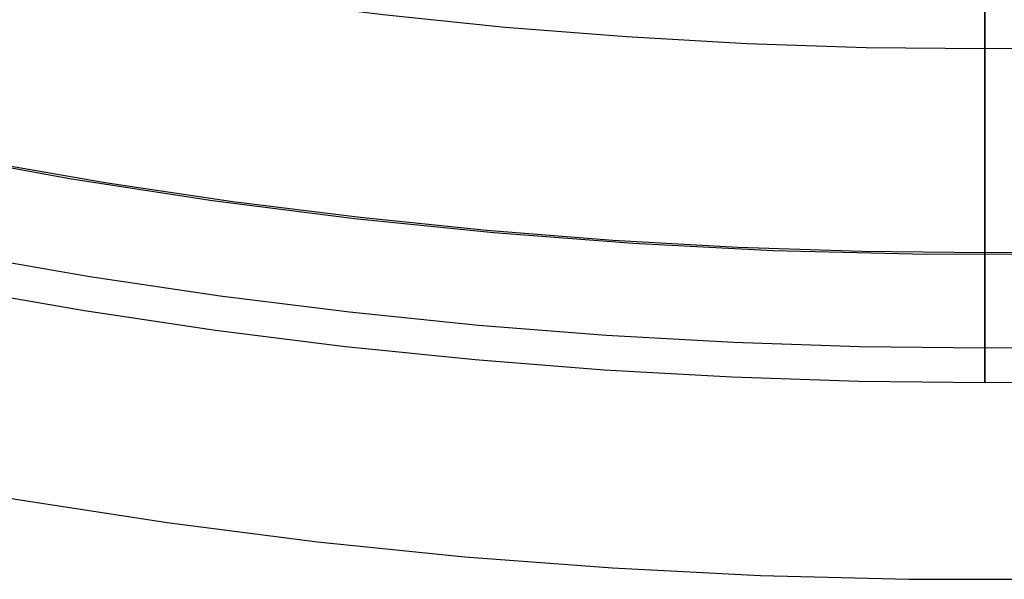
# Model space of a CAD drawing. Header units: millimetres. Extents: x -14 to 488, y -50 to 50.
# Tile 186 of 256: x 371.34 to 375.68, y -26.18 to -23.72. Entities that reach past the tile are written whole.
import ezdxf

# ---------------------------------------------------------------- set-up
doc = ezdxf.new("R2010")
doc.units = ezdxf.units.MM
doc.header["$MEASUREMENT"] = 0
doc.layers.add('Default', color=7, linetype='Continuous')

msp = doc.modelspace()

# ---------------------------------------------------------------- linework, layer by layer
at = {"layer": 'Default'}
for points in [[(366.7161, -23.0798), (367.3062, -23.3013), (367.9018, -23.5075), (368.5026, -23.6982), (369.1081, -23.8734), (369.7179, -24.0329), (370.3316, -24.1766), (370.9488, -24.3045), (371.5691, -24.4164), (372.1921, -24.5123), (372.8174, -24.5921), (373.4314, -24.6545), (374.0467, -24.7014), (374.6631, -24.7327), (375.28, -24.7485), (375.8972, -24.7487), (376.5142, -24.7334), (377.1306, -24.7024), (377.746, -24.6559), (378.3355, -24.5967), (378.9234, -24.5231), (379.5093, -24.4353), (380.093, -24.3333)], [(366.7161, -23.0798), (367.3062, -23.3013), (367.9018, -23.5075), (368.5026, -23.6982), (369.1081, -23.8734), (369.7179, -24.0329), (370.3316, -24.1766), (370.9488, -24.3045), (371.5691, -24.4164), (372.1921, -24.5123), (372.8174, -24.5921), (373.4314, -24.6545), (374.0467, -24.7014), (374.6631, -24.7327), (375.28, -24.7485), (375.8972, -24.7487), (376.5142, -24.7334), (377.1306, -24.7024), (377.746, -24.6559), (378.3355, -24.5967), (378.9234, -24.5231), (379.5093, -24.4353), (380.093, -24.3333)], [(380.4248, -23.3437), (379.8778, -23.4516), (379.3325, -23.5459), (378.7892, -23.6268), (378.2485, -23.6945), (377.7107, -23.7492), (377.1762, -23.7913), (376.6454, -23.821), (376.1187, -23.8386), (375.5965, -23.8444), (375.0743, -23.8386), (374.5476, -23.821), (374.0168, -23.7913), (373.4824, -23.7492), (372.9445, -23.6945), (372.4038, -23.6268), (371.8605, -23.5459), (371.3152, -23.4516)], [(380.0415, -24.3362), (379.4753, -24.4341), (378.9113, -24.518), (378.3499, -24.5883), (377.7915, -24.6452), (377.2366, -24.6889), (376.6855, -24.7197), (376.1387, -24.738), (375.5965, -24.744), (375.0543, -24.738), (374.5075, -24.7197), (373.9564, -24.6889), (373.4015, -24.6452), (372.8431, -24.5883), (372.2817, -24.518), (371.7177, -24.4341), (371.1515, -24.3362)], [(366.8193, -24.6511), (367.4499, -24.8694), (368.086, -25.0713), (368.727, -25.2567), (369.3727, -25.4256), (370.0224, -25.5778), (370.6759, -25.7132), (371.3326, -25.8317), (371.9922, -25.9332), (372.6542, -26.0177), (373.3042, -26.0838), (373.9557, -26.1334), (374.6083, -26.1666), (375.2615, -26.1833), (375.9149, -26.1835), (376.5681, -26.1672), (377.2207, -26.1345), (377.8722, -26.0853), (378.4963, -26.0225), (379.1187, -25.9446), (379.7391, -25.8516), (380.357, -25.7437)], [(366.8193, -24.6511), (367.4499, -24.8694), (368.086, -25.0713), (368.727, -25.2567), (369.3727, -25.4256), (370.0224, -25.5778), (370.6759, -25.7132), (371.3326, -25.8317), (371.9922, -25.9332), (372.6542, -26.0177), (373.3042, -26.0838), (373.9557, -26.1334), (374.6083, -26.1666), (375.2615, -26.1833), (375.9149, -26.1835), (376.5681, -26.1672), (377.2207, -26.1345), (377.8722, -26.0853), (378.4963, -26.0225), (379.1187, -25.9446), (379.7391, -25.8516), (380.357, -25.7437)], [(380.118, -24.7492), (379.542, -24.8488), (378.9683, -24.9342), (378.3972, -25.0057), (377.8292, -25.0636), (377.2648, -25.108), (376.7042, -25.1394), (376.148, -25.1579), (375.5965, -25.1641), (375.045, -25.1579), (374.4888, -25.1394), (373.9282, -25.108), (373.3638, -25.0636), (372.7958, -25.0057), (372.2247, -24.9342), (371.651, -24.8488), (371.075, -24.7492)], [(380.1458, -24.8995), (379.5663, -24.9997), (378.989, -25.0856), (378.4144, -25.1576), (377.843, -25.2157), (377.275, -25.2605), (376.7111, -25.292), (376.1514, -25.3107), (375.5965, -25.3169), (375.0416, -25.3107), (374.4819, -25.292), (373.918, -25.2605), (373.35, -25.2157), (372.7786, -25.1576), (372.204, -25.0856), (371.6267, -24.9997), (371.0472, -24.8995)], [(380.1458, -24.8995), (379.5663, -24.9997), (378.989, -25.0856), (378.4144, -25.1576), (377.843, -25.2157), (377.275, -25.2605), (376.7111, -25.292), (376.1514, -25.3107), (375.5965, -25.3169), (375.0416, -25.3107), (374.4819, -25.292), (373.918, -25.2605), (373.35, -25.2157), (372.7786, -25.1576), (372.204, -25.0856), (371.6267, -24.9997), (371.0472, -24.8995)]]:
    msp.add_lwpolyline(points, dxfattribs=at)
at = {"layer": 'Default', "extrusion": (0.993511, -0.113737, 0)}
for points in [[(19.4054, 22.4213), (19.405, 22.3872), (19.404, 22.3528), (19.4021, 22.3181), (19.3996, 22.2832), (19.3962, 22.248), (19.3921, 22.2127), (19.3872, 22.1772), (19.3814, 22.1416), (19.3748, 22.1058), (19.3674, 22.07), (19.3591, 22.0342), (19.35, 21.9983), (19.34, 21.9625), (19.3291, 21.9267), (19.3173, 21.891), (19.3046, 21.8554), (19.2911, 21.82), (19.2766, 21.7848), (19.2613, 21.7499), (19.2451, 21.7152), (19.228, 21.6809), (19.21, 21.6469), (19.1912, 21.6133), (19.1715, 21.5801), (19.151, 21.5474), (19.1296, 21.5151), (19.1074, 21.4834), (19.0845, 21.4523), (19.0607, 21.4218), (19.0363, 21.392), (19.011, 21.3628), (18.9851, 21.3343), (18.9585, 21.3065), (18.9313, 21.2795), (18.9034, 21.2532), (18.8749, 21.2278), (18.8459, 21.2032), (18.8163, 21.1794), (18.7862, 21.1566), (18.7557, 21.1346), (18.7247, 21.1135), (18.6933, 21.0933), (18.6616, 21.074), (18.6295, 21.0557), (18.5972, 21.0383), (18.5645, 21.0219), (18.5317, 21.0064), (18.4987, 20.9919), (18.4655, 20.9783), (18.4322, 20.9657), (18.3988, 20.9541), (18.3653, 20.9433), (18.3318, 20.9335), (18.2984, 20.9247), (18.2649, 20.9167), (18.2316, 20.9096), (18.1983, 20.9035), (18.1652, 20.8982), (18.1322, 20.8938), (18.0994, 20.8902), (18.0668, 20.8874), (18.0345, 20.8855), (18.0023, 20.8844), (17.9705, 20.884), (17.9386, 20.8844), (17.9065, 20.8855), (17.8742, 20.8874), (17.8416, 20.8902), (17.8088, 20.8938), (17.7758, 20.8982), (17.7427, 20.9035), (17.7094, 20.9096), (17.676, 20.9167), (17.6426, 20.9247), (17.6091, 20.9335), (17.5757, 20.9433), (17.5422, 20.9541), (17.5088, 20.9657), (17.4755, 20.9783), (17.4423, 20.9919), (17.4093, 21.0064), (17.3764, 21.0219), (17.3438, 21.0383), (17.3115, 21.0557), (17.2794, 21.074), (17.2477, 21.0933), (17.2163, 21.1135), (17.1853, 21.1346), (17.1548, 21.1566), (17.1247, 21.1794), (17.0951, 21.2032), (17.0661, 21.2278), (17.0376, 21.2532), (17.0097, 21.2795), (16.9825, 21.3065), (16.9559, 21.3343), (16.93, 21.3628), (16.9047, 21.392), (16.8802, 21.4218), (16.8565, 21.4523), (16.8336, 21.4834), (16.8114, 21.5151), (16.79, 21.5474), (16.7695, 21.5801), (16.7498, 21.6133), (16.731, 21.6469), (16.713, 21.6809), (16.6959, 21.7152), (16.6797, 21.7499), (16.6644, 21.7848), (16.6499, 21.82), (16.6364, 21.8554), (16.6237, 21.891), (16.6119, 21.9267), (16.601, 21.9625), (16.591, 21.9983), (16.5818, 22.0342), (16.5736, 22.07), (16.5661, 22.1058), (16.5596, 22.1416), (16.5538, 22.1772), (16.5489, 22.2127), (16.5447, 22.248), (16.5414, 22.2832), (16.5388, 22.3181), (16.537, 22.3528), (16.536, 22.3872), (16.5356, 22.4213)], [(16.5356, 22.4213), (16.536, 22.4554), (16.537, 22.4899), (16.5388, 22.5245), (16.5414, 22.5595), (16.5447, 22.5946), (16.5489, 22.6299), (16.5538, 22.6654), (16.5596, 22.7011), (16.5661, 22.7368), (16.5736, 22.7726), (16.5818, 22.8085), (16.591, 22.8443), (16.601, 22.8802), (16.6119, 22.916), (16.6237, 22.9516), (16.6364, 22.9872), (16.6499, 23.0226), (16.6644, 23.0578), (16.6797, 23.0927), (16.6959, 23.1274), (16.713, 23.1618), (16.731, 23.1958), (16.7498, 23.2294), (16.7695, 23.2626), (16.79, 23.2953), (16.8114, 23.3275), (16.8336, 23.3592), (16.8565, 23.3903), (16.8802, 23.4208), (16.9047, 23.4507), (16.93, 23.4799), (16.9559, 23.5084), (16.9825, 23.5362), (17.0097, 23.5632), (17.0376, 23.5894), (17.0661, 23.6148), (17.0951, 23.6394), (17.1247, 23.6632), (17.1548, 23.6861), (17.1853, 23.7081), (17.2163, 23.7292), (17.2477, 23.7493), (17.2794, 23.7686), (17.3115, 23.7869), (17.3438, 23.8043), (17.3764, 23.8207), (17.4093, 23.8362), (17.4423, 23.8507), (17.4755, 23.8643), (17.5088, 23.8769), (17.5422, 23.8886), (17.5757, 23.8993), (17.6091, 23.9091), (17.6426, 23.918), (17.676, 23.9259), (17.7094, 23.933), (17.7427, 23.9392), (17.7758, 23.9444), (17.8088, 23.9489), (17.8416, 23.9524), (17.8742, 23.9552), (17.9065, 23.9571), (17.9386, 23.9583), (17.9705, 23.9587), (18.0023, 23.9583), (18.0345, 23.9571), (18.0668, 23.9552), (18.0994, 23.9524), (18.1322, 23.9489), (18.1652, 23.9444), (18.1983, 23.9392), (18.2316, 23.933), (18.2649, 23.9259), (18.2984, 23.918), (18.3318, 23.9091), (18.3653, 23.8993), (18.3988, 23.8886), (18.4322, 23.8769), (18.4655, 23.8643), (18.4987, 23.8507), (18.5317, 23.8362), (18.5645, 23.8207), (18.5972, 23.8043), (18.6295, 23.7869), (18.6616, 23.7686), (18.6933, 23.7493), (18.7247, 23.7292), (18.7557, 23.7081), (18.7862, 23.6861), (18.8163, 23.6632), (18.8459, 23.6394), (18.8749, 23.6148), (18.9034, 23.5894), (18.9313, 23.5632), (18.9585, 23.5362), (18.9851, 23.5084), (19.011, 23.4799), (19.0363, 23.4507), (19.0607, 23.4208), (19.0845, 23.3903), (19.1074, 23.3592), (19.1296, 23.3275), (19.151, 23.2953), (19.1715, 23.2626), (19.1912, 23.2294), (19.21, 23.1958), (19.228, 23.1618), (19.2451, 23.1274), (19.2613, 23.0927), (19.2766, 23.0578), (19.2911, 23.0226), (19.3046, 22.9872), (19.3173, 22.9516), (19.3291, 22.916), (19.34, 22.8802), (19.35, 22.8443), (19.3591, 22.8085), (19.3674, 22.7726), (19.3748, 22.7368), (19.3814, 22.7011), (19.3872, 22.6654), (19.3921, 22.6299), (19.3962, 22.5946), (19.3996, 22.5595), (19.4021, 22.5245), (19.404, 22.4899), (19.405, 22.4554), (19.4054, 22.4213)]]:
    msp.add_lwpolyline(points, dxfattribs=at)
at = {"layer": 'Default'}
for points in [[(375.5965, -22.5219, 136.0083), (375.5965, -23.8444, 113.3333), (375.5965, -24.6764, 93.2813), (375.5965, -25.3169, 30.9761), (375.5965, -25.3051, 30.188), (375.5965, -25.2902, 29.8217), (375.5965, -25.2698, 29.4732), (375.5965, -25.2442, 29.1418), (375.5965, -25.2136, 28.8272), (375.5965, -25.1783, 28.5287), (375.5965, -25.1387, 28.2458), (375.5965, -25.095, 27.9779), (375.5965, -25.0476, 27.7245), (375.5965, -24.9968, 27.485), (375.5965, -24.9428, 27.259), (375.5965, -24.8859, 27.0457), (375.5965, -24.8266, 26.8448), (375.5965, -24.765, 26.6557), (375.5965, -24.7015, 26.4777), (375.5965, -24.6364, 26.3104), (375.5965, -24.5699, 26.1532), (375.5965, -24.5025, 26.0056), (375.5965, -24.4343, 25.867), (375.5965, -24.3657, 25.7369), (375.5965, -24.297, 25.6147), (375.5965, -24.2285, 25.4999), (375.5965, -24.1604, 25.392), (375.5965, -24.0932, 25.2903), (375.5965, -24.0271, 25.1943), (375.5965, -23.6206, 24.6375)], [(375.5965, -23.6206, 20.8625), (375.5965, -24.0271, 20.3055), (375.5965, -24.0932, 20.2095), (375.5965, -24.1604, 20.1077), (375.5965, -24.2285, 19.9995), (375.5965, -24.297, 19.8845), (375.5965, -24.3657, 19.7621), (375.5965, -24.4343, 19.6317), (375.5965, -24.5025, 19.4928), (375.5965, -24.5699, 19.3448), (375.5965, -24.6364, 19.1871), (375.5965, -24.7015, 19.0193), (375.5965, -24.765, 18.8408), (375.5965, -24.8266, 18.6509), (375.5965, -24.8859, 18.4493), (375.5965, -24.9428, 18.2352), (375.5965, -24.9967, 18.0082), (375.5965, -25.0476, 17.7678), (375.5965, -25.095, 17.5133), (375.5965, -25.1387, 17.2442), (375.5965, -25.1783, 16.9599), (375.5965, -25.2136, 16.66), (375.5965, -25.2442, 16.3438), (375.5965, -25.2698, 16.0108), (375.5965, -25.2902, 15.6605), (375.5965, -25.3051, 15.2923), (375.5965, -25.3169, 14.5), (375.5965, -25.268, 9.9315), (375.5965, -25.2119, 8.223), (375.5965, -25.1391, 6.835), (375.5965, -25.0527, 5.7201), (375.5965, -24.9559, 4.8308), (375.5965, -24.9046, 4.4559), (375.5965, -24.8519, 4.1196), (375.5965, -24.7983, 3.8159), (375.5965, -24.744, 3.5391), (375.5965, -24.6894, 3.2837), (375.5965, -24.6343, 3.0479), (375.5965, -24.5784, 2.8303), (375.5965, -24.5215, 2.6296), (375.5965, -24.4632, 2.4444), (375.5965, -24.4032, 2.2736), (375.5965, -24.3724, 2.1931), (375.5965, -24.3412, 2.1157), (375.5965, -24.3094, 2.0412), (375.5965, -24.277, 1.9695), (375.5965, -24.2439, 1.9004), (375.5965, -24.2102, 1.8337), (375.5965, -24.1758, 1.7693), (375.5965, -24.1406, 1.7069), (375.5965, -24.1046, 1.6466), (375.5965, -24.0678, 1.588), (375.5965, -24.0301, 1.531), (375.5965, -23.9916, 1.4754), (375.5965, -23.9521, 1.4212), (375.5965, -23.9116, 1.3681), (375.5965, -23.8702, 1.3159), (375.5965, -23.8276, 1.2646), (375.5965, -23.7393, 1.1636), (375.5965, -23.6464, 1.0639)]]:
    msp.add_polyline3d(points, dxfattribs=at)

doc.saveas('drawing.dxf')
